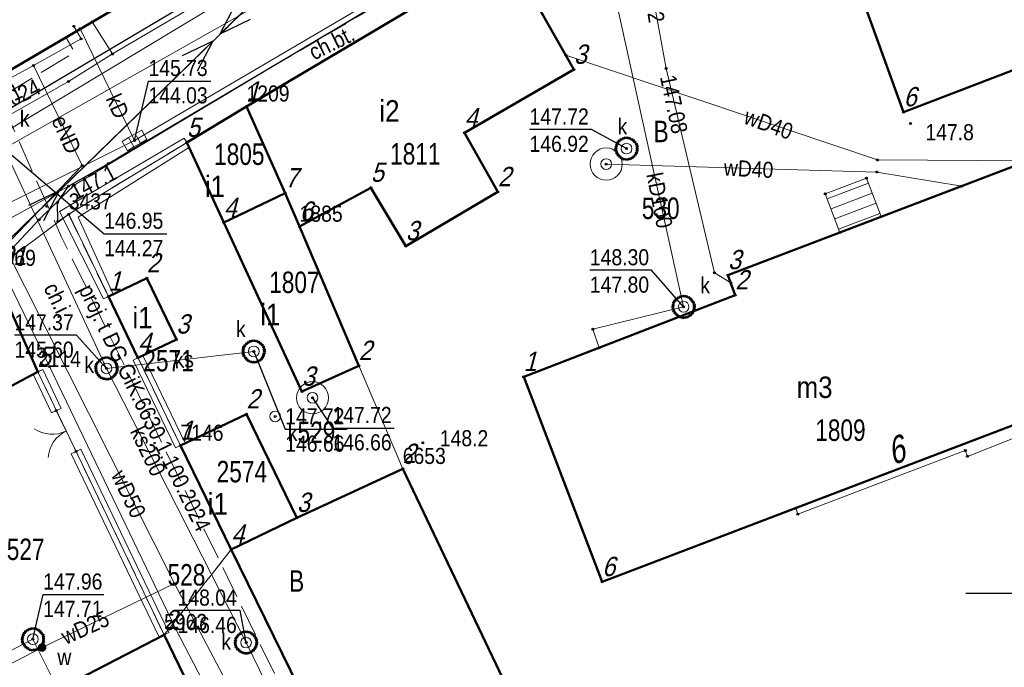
# Model space of a CAD drawing. Header units: metres. Extents: x 5551907 to 5556416, y 5709283 to 5712755.
# Tile 30 of 100: x 5554453 to 5554499, y 5710597 to 5710627. Entities that reach past the tile are written whole.
import ezdxf
from ezdxf.enums import TextEntityAlignment as Align

# ---------------------------------------------------------------- set-up
doc = ezdxf.new("R2010")
doc.units = ezdxf.units.M
for name, pattern in [('1.0_0.5', [1.5, 1, -0.5]), ('1.5_0.5', [2, 1.5, -0.5]), ('219-500', [0]), ('otob_500', [0]), ('suep_nn_500', [0])]:
    doc.linetypes.add(name, pattern=pattern)
doc.layers.get('0').update_dxf_attribs({"color": 2, "lineweight": 5})
doc.styles.get("Standard").update_dxf_attribs({"font": 'Working1250', "width": 0.75})
doc.linetypes.add('otdn_500', pattern='A,5,0,[21,ksztalty.shx,S=0.5,R=0,X=0,Y=0]', length=5)

# ---------------------------------------------------------------- blocks, each defined once
blk = doc.blocks.new('PUNKTBUD')
at = {"color": 0}
blk.add_circle((0, 0), 0.045, dxfattribs=at)
blk = doc.blocks.new('203')
at = {"linetype": 'Continuous', "lineweight": 0}
h = blk.add_hatch(color=0, dxfattribs=at)
edge = h.paths.add_edge_path()
edge.add_arc((0, 0), 0.045, 0, 360)
blk = doc.blocks.new('US22')
at = {"color": 0, "linetype": 'Continuous', "lineweight": 13}
blk.add_circle((0, 0), 0.25, dxfattribs=at)
blk = doc.blocks.new('PW01')
at = {"linetype": 'Continuous', "lineweight": 13}
h = blk.add_hatch(color=0, dxfattribs=at)
edge = h.paths.add_edge_path()
edge.add_arc((0, 0), 0.045, 0, 360)
blk = doc.blocks.new('US13')
at = {"color": 0, "linetype": 'Continuous', "lineweight": 13}
for radius in [0.75, 0.25]:
    blk.add_circle((0, 0), radius, dxfattribs=at)
blk = doc.blocks.new('OK02')
at = {"color": 0, "linetype": 'Continuous', "lineweight": 0}
for centre, start, end in [((-1.5, 0), 0, 60), ((1.5, 0), 120, 180)]:
    blk.add_arc(centre, 1.5, start, end, dxfattribs=at)
blk = doc.blocks.new('SUEP1')
at = {"color": 0, "linetype": 'Continuous'}
for p, q in [((5, 0), (3.5, 0.5)), ((15, 0), (13.5, 0.5)), ((0, 0), (5, 0)), ((5, 0), (3.5, -0.5)), ((5, 0), (15, 0)), ((15, 0), (13.5, -0.5))]:
    blk.add_line(p, q, dxfattribs=at)
blk = doc.blocks.new('US05')
at = {"color": 0, "linetype": 'Continuous', "lineweight": 13}
for p, q in [((-0.525, -0.25), (-0.525, 0.25)), ((-0.525, 0.25), (-0.175, 0.25)), ((-0.175, -0.25), (-0.175, 0.25)), ((-0.175, 0.25), (0.175, 0.25)), ((0.175, -0.25), (0.175, 0.25)), ((0.175, 0.25), (0.525, 0.25)), ((0.525, -0.25), (0.525, 0.25)), ((-0.525, -0.25), (-0.175, -0.25)), ((-0.175, -0.25), (0.175, -0.25)), ((0.175, -0.25), (0.525, -0.25))]:
    blk.add_line(p, q, dxfattribs=at)
blk = doc.blocks.new('US25')
at = {"linetype": 'Continuous', "lineweight": 0}
h = blk.add_hatch(color=0, dxfattribs=at)
edge = h.paths.add_edge_path()
edge.add_arc((0, 0), 0.2, 0, 360)
blk = doc.blocks.new('PIKIETAW1891')
at = {"color": 0}
blk.add_circle((0, 0), 0.045, dxfattribs=at)
blk = doc.blocks.new('RAMKA500K')
at = {"color": 0}
blk.add_line((97.5, 100), (102.5, 100), dxfattribs=at)

msp = doc.modelspace()

# ---------------------------------------------------------------- linework, layer by layer
at = {"layer": '218-kontur użytku gruntowego', "color": 3, "linetype": 'CONTINUOUS', "lineweight": 18, "flags": 128}
for points in [[(5554450.41, 5710622.9), (5554464.47, 5710631.16)], [(5554464.47, 5710631.16), (5554450.41, 5710622.9)], [(5554476.1, 5710629.88), (5554463.94, 5710622.68)], [(5554463.94, 5710622.68), (5554476.1, 5710629.88)], [(5554463.94, 5710622.68), (5554455.65, 5710617.65)], [(5554455.65, 5710617.65), (5554463.94, 5710622.68)], [(5554466.42, 5710617.08), (5554463.94, 5710622.68)], [(5554463.94, 5710622.68), (5554466.42, 5710617.08)], [(5554455.65, 5710617.65), (5554460.86, 5710606.87)], [(5554460.86, 5710606.87), (5554455.65, 5710617.65)], [(5554471.23, 5710605.79), (5554466.42, 5710617.08)], [(5554466.42, 5710617.08), (5554471.23, 5710605.79)], [(5554454.21, 5710610.31), (5554452.11, 5710615.02)], [(5554452.11, 5710615.02), (5554454.21, 5710610.31)], [(5554460.1, 5710598.05), (5554454.21, 5710610.31)], [(5554454.21, 5710610.31), (5554460.1, 5710598.05)], [(5554460.86, 5710606.87), (5554470.36, 5710587.49)], [(5554470.36, 5710587.49), (5554460.86, 5710606.87)], [(5554477.98, 5710591.66), (5554471.23, 5710605.79)], [(5554471.23, 5710605.79), (5554477.98, 5710591.66)], [(5554466.39, 5710585.08), (5554460.1, 5710598.05)], [(5554460.1, 5710598.05), (5554466.39, 5710585.08)]]:
    msp.add_lwpolyline(points, dxfattribs=at)
at = {"layer": '219-działka ewidencyjna', "color": 7, "linetype": '219-500', "lineweight": 18, "flags": 128}
for points in [[(5554464.47, 5710631.16), (5554450.41, 5710622.9)], [(5554476.1, 5710629.88), (5554463.94, 5710622.68)], [(5554463.94, 5710622.68), (5554455.65, 5710617.65)], [(5554463.94, 5710622.68), (5554466.42, 5710617.08)], [(5554455.65, 5710617.65), (5554452.11, 5710615.02)], [(5554455.65, 5710617.65), (5554460.86, 5710606.87)], [(5554466.42, 5710617.08), (5554471.23, 5710605.79)], [(5554452.11, 5710615.02), (5554454.21, 5710610.31)], [(5554454.21, 5710610.31), (5554460.1, 5710598.05)], [(5554460.86, 5710606.87), (5554470.36, 5710587.49)], [(5554471.23, 5710605.79), (5554477.98, 5710591.66)], [(5554460.1, 5710598.05), (5554466.39, 5710585.08)]]:
    msp.add_lwpolyline(points, dxfattribs=at)
at = {"layer": '312-budynek ewidencyjny', "color": 7, "linetype": 'CONTINUOUS', "lineweight": 50, "flags": 128}
for points in [[(5554494.59, 5710622.41), (5554489.68, 5710635.99)], [(5554464.47, 5710631.16), (5554450.41, 5710622.9)], [(5554463.94, 5710622.68), (5554476.1, 5710629.88)], [(5554476.1, 5710629.88), (5554479.21, 5710624.39)], [(5554500.38, 5710624.63), (5554494.59, 5710622.41)], [(5554479.21, 5710624.39), (5554474.11, 5710621.44)], [(5554461.16, 5710620.99), (5554463.94, 5710622.68)], [(5554463.94, 5710622.68), (5554465.74, 5710618.63)], [(5554465.74, 5710618.63), (5554463.94, 5710622.68)], [(5554474.11, 5710621.44), (5554475.67, 5710618.69)], [(5554462.88, 5710617.26), (5554461.16, 5710620.99)], [(5554486.4, 5710614.82), (5554501.87, 5710620.7)], [(5554465.74, 5710618.63), (5554462.88, 5710617.26)], [(5554462.88, 5710617.26), (5554465.74, 5710618.63)], [(5554465.74, 5710618.63), (5554466.42, 5710617.08)], [(5554466.42, 5710617.08), (5554465.74, 5710618.63)], [(5554469.74, 5710618.89), (5554466.42, 5710617.08)], [(5554471.37, 5710616.17), (5554469.74, 5710618.89)], [(5554475.67, 5710618.69), (5554471.37, 5710616.17)], [(5554466.53, 5710609.39), (5554462.88, 5710617.26)], [(5554466.42, 5710617.08), (5554469.18, 5710610.59)], [(5554452.11, 5710615.02), (5554454.21, 5710610.31)], [(5554457.5, 5710613.82), (5554459.29, 5710614.67)], [(5554459.29, 5710614.67), (5554460.67, 5710611.82)], [(5554486.74, 5710613.88), (5554486.4, 5710614.82)], [(5554458.88, 5710610.96), (5554457.5, 5710613.82)], [(5554476.87, 5710610.08), (5554486.74, 5710613.88)], [(5554460.67, 5710611.82), (5554458.88, 5710610.96)], [(5554454.21, 5710610.31), (5554448.79, 5710607.44)], [(5554469.18, 5710610.59), (5554466.53, 5710609.39)], [(5554480.53, 5710600.52), (5554476.87, 5710610.08)], [(5554505.98, 5710610.21), (5554480.53, 5710600.52)], [(5554460.86, 5710606.87), (5554463.94, 5710608.33)], [(5554463.94, 5710608.33), (5554466.29, 5710603.51)], [(5554463.23, 5710602.03), (5554460.86, 5710606.87)], [(5554466.29, 5710603.51), (5554471.23, 5710605.79)], [(5554471.23, 5710605.79), (5554477.98, 5710591.66)], [(5554463.23, 5710602.03), (5554466.29, 5710603.51)], [(5554466.29, 5710603.51), (5554463.23, 5710602.03)], [(5554470.36, 5710587.49), (5554463.23, 5710602.03)], [(5554453.37, 5710594.57), (5554460.1, 5710598.05)], [(5554460.1, 5710598.05), (5554466.39, 5710585.08)]]:
    msp.add_lwpolyline(points, dxfattribs=at)
at = {"layer": '352-schody', "color": 7, "linetype": 'CONTINUOUS', "lineweight": 18, "flags": 128}
msp.add_lwpolyline([(5554492.86, 5710619.33), (5554493.54, 5710617.54), (5554491.62, 5710616.8), (5554490.94, 5710618.61)], close=True, dxfattribs=at)
msp.add_lwpolyline([(5554492.86, 5710619.33), (5554493.54, 5710617.54), (5554491.62, 5710616.8), (5554490.94, 5710618.61)], close=True, dxfattribs=at)
for points in [[(5554491.031, 5710618.368), (5554492.949, 5710619.096)], [(5554491.207, 5710617.9), (5554493.126, 5710618.629)], [(5554491.383, 5710617.432), (5554493.304, 5710618.161)], [(5554491.559, 5710616.964), (5554493.481, 5710617.694)]]:
    msp.add_lwpolyline(points, dxfattribs=at)
at = {"layer": 'brama', "color": 7, "linetype": 'otob_500', "lineweight": 18, "flags": 128}
msp.add_lwpolyline([(5554455.99, 5710606.6), (5554455.07, 5710608.5)], dxfattribs=at)
at = {"layer": 'chodnik', "color": 7, "linetype": '1.0_0.5', "lineweight": 18, "flags": 128}
for points in [[(5554455.14, 5710617.32), (5554455.65, 5710617.65), (5554463.94, 5710622.68), (5554476.1, 5710629.88), (5554489.68, 5710635.99), (5554495.2, 5710638.19), (5554496.02, 5710638.61), (5554509.49, 5710630.16), (5554513.5, 5710626.07), (5554526.47, 5710613.03), (5554527.96, 5710614.63), (5554515.02, 5710627.26), (5554510.13, 5710631.35), (5554499.52, 5710638.82), (5554497.4, 5710639.85), (5554495.36, 5710640.22), (5554493.53, 5710640.11), (5554490.93, 5710638.9), (5554480.55, 5710633.59), (5554457.51, 5710620.02), (5554455.64, 5710618.96), (5554455.12, 5710618.2)], [(5554450.17, 5710615.94), (5554451.37, 5710616.17), (5554452.13, 5710615.92), (5554452.61, 5710615.32), (5554452.11, 5710615.02), (5554454.21, 5710610.31), (5554455.07, 5710608.5), (5554455.99, 5710606.6), (5554460.1, 5710598.05), (5554463.23, 5710602.03), (5554460.86, 5710606.87), (5554458.88, 5710610.96), (5554457.5, 5710613.82), (5554455.65, 5710617.65), (5554455.14, 5710617.32), (5554455.12, 5710618.2), (5554455.64, 5710618.96)], [(5554467.38, 5710583.62), (5554471.1, 5710585.89), (5554470.37, 5710587.38), (5554463.23, 5710602.03), (5554460.1, 5710598.05), (5554466.39, 5710585.08)]]:
    msp.add_lwpolyline(points, close=True, dxfattribs=at)
at = {"layer": 'jezdnia', "color": 7, "linetype": '1.5_0.5', "lineweight": 18, "flags": 128}
msp.add_lwpolyline([(5554552.05, 5710711.22), (5554552.63, 5710709.3), (5554552.53, 5710707.06), (5554552.16, 5710705.41), (5554551.51, 5710704.05), (5554550.31, 5710702.54), (5554547.38, 5710699.78), (5554530.25, 5710683.47), (5554518.24, 5710671.52), (5554515.19, 5710668.72), (5554512.43, 5710666.27), (5554509.44, 5710663.6), (5554503.12, 5710658.09), (5554494.7, 5710651.01), (5554489.25, 5710646.55), (5554488.04, 5710645.72), (5554487.11, 5710645.3), (5554485.69, 5710644.79), (5554478.94, 5710642.57), (5554477.43, 5710642.29), (5554475.08, 5710642.25), (5554473.42, 5710642.28), (5554472.43, 5710638.71), (5554473.93, 5710638.51), (5554474.43, 5710637.77), (5554474.72, 5710636.97), (5554474.66, 5710636.42), (5554473.93, 5710635.73), (5554466.73, 5710630.76), (5554450.45, 5710621.12), (5554425.4, 5710609.05), (5554418.6, 5710605.89), (5554417.15, 5710605.26), (5554415.76, 5710605.21), (5554414.27, 5710606.27), (5554419.6, 5710598.38), (5554419.68, 5710600.26), (5554420.54, 5710601.39), (5554426.32, 5710604.38), (5554450.17, 5710615.94), (5554455.64, 5710618.96), (5554457.51, 5710620.02), (5554470.33, 5710627.61), (5554480.55, 5710633.59), (5554490.93, 5710638.9), (5554493.53, 5710640.11), (5554500.28, 5710648.12), (5554500.93, 5710648.88), (5554511.72, 5710657.89), (5554514.76, 5710660.52), (5554517.05, 5710662.45), (5554519.99, 5710665.18), (5554525.09, 5710670.03), (5554526.61, 5710671.37), (5554527.35, 5710672.08), (5554528.16, 5710672.64), (5554535.47, 5710679.96), (5554536.25, 5710680.82), (5554537.58, 5710682.07), (5554542.1, 5710686.33), (5554551.5, 5710695.18), (5554553.01, 5710696.3), (5554554.52, 5710697.03), (5554556.44, 5710697.5), (5554558.78, 5710696.84), (5554560.73, 5710695.29)], close=True, dxfattribs=at)
at = {"layer": 'krawężnik', "color": 7, "linetype": 'CONTINUOUS', "lineweight": 25, "flags": 128}
for points in [[(5554455.14, 5710617.32), (5554455.12, 5710618.2), (5554455.64, 5710618.96), (5554457.51, 5710620.02), (5554470.33, 5710627.61), (5554480.55, 5710633.59), (5554490.93, 5710638.9), (5554493.53, 5710640.11), (5554495.36, 5710640.22), (5554497.4, 5710639.85), (5554499.52, 5710638.82), (5554503.8, 5710635.81), (5554510.13, 5710631.35), (5554515.02, 5710627.26), (5554527.96, 5710614.63)], [(5554472.43, 5710638.71), (5554473.93, 5710638.51), (5554474.43, 5710637.77), (5554474.72, 5710636.97), (5554474.66, 5710636.42), (5554473.93, 5710635.73), (5554466.73, 5710630.76), (5554450.45, 5710621.12), (5554425.4, 5710609.05), (5554418.6, 5710605.89), (5554417.15, 5710605.26), (5554415.76, 5710605.21), (5554414.27, 5710606.27), (5554412.85, 5710607.28), (5554397.95, 5710627.83), (5554396.98, 5710629.38), (5554396.78, 5710630.42), (5554397.44, 5710631.31), (5554400.44, 5710632.27)]]:
    msp.add_lwpolyline(points, dxfattribs=at)
at = {"layer": 'przewód elektroenergetyczny niskiego napięcia', "color": 1, "linetype": 'suep_nn_500', "lineweight": 18, "flags": 128}
msp.add_lwpolyline([(5554451.62, 5710615.26), (5554473.46, 5710636.52)], dxfattribs=at)
at = {"layer": 'przewód elektroenergetyczny podziemny', "color": 1, "linetype": 'CONTINUOUS', "lineweight": 18, "flags": 128}
for points in [[(5554454, 5710624.58), (5554456.23, 5710625.82), (5554455.89, 5710626.41)], [(5554417.91, 5710606.97), (5554451.06, 5710622.98), (5554454, 5710624.58)], [(5554454, 5710624.58), (5554456.27, 5710619.93), (5554451.65, 5710615.1)], [(5554489.56, 5710603.96), (5554489.66, 5710603.67), (5554497.47, 5710606.64), (5554497.57, 5710606.37), (5554511.33, 5710611.82)]]:
    msp.add_lwpolyline(points, dxfattribs=at)
at = {"layer": 'przewód gazowy', "color": 40, "linetype": 'CONTINUOUS', "lineweight": 18, "flags": 128}
for points in [[(5554486.45, 5710644.06), (5554480.09, 5710640.63), (5554479.35, 5710637.86), (5554467.72, 5710631.02), (5554457.69, 5710625.12), (5554455.64, 5710623.84), (5554451.05, 5710621.25), (5554437.2, 5710614.4), (5554422.27, 5710607.31), (5554419.93, 5710606.21), (5554416.65, 5710602.98)], [(5554482.01, 5710632.68), (5554483.52, 5710624.44), (5554485.77, 5710614.92), (5554486.53, 5710614.45)], [(5554456.74, 5710626.62), (5554457.69, 5710625.12)]]:
    msp.add_lwpolyline(points, dxfattribs=at)
at = {"layer": 'przewód kanalizacyjny', "color": 34, "linetype": 'CONTINUOUS', "lineweight": 18, "flags": 128}
for points in [[(5554403.43, 5710635.81), (5554421.1, 5710605.89), (5554436.67, 5710613.08), (5554452.64, 5710620.71), (5554475.58, 5710633.69), (5554493.24, 5710644.62), (5554505.33, 5710636.12), (5554511.32, 5710631.05), (5554532.54, 5710615.46), (5554538.01, 5710606.53), (5554542.3, 5710598.85), (5554545.18, 5710592.28), (5554547.72, 5710585.05), (5554551.08, 5710576.4), (5554560.88, 5710550.1), (5554563.42, 5710544.78), (5554570, 5710519.72), (5554571.02, 5710502.86)], [(5554479.52, 5710633.3), (5554458.72, 5710621.09), (5554441.18, 5710612.36), (5554419.48, 5710601.47)], [(5554480.39, 5710611.43), (5554480.09, 5710612.3), (5554484.33, 5710613.34), (5554481.05, 5710628.23)], [(5554458.72, 5710621.09), (5554456.19, 5710626.3)], [(5554473.24, 5710578.62), (5554463.92, 5710597.69), (5554457.41, 5710610.47), (5554452.64, 5710620.71)], [(5554457.41, 5710610.47), (5554464.28, 5710611.26)], [(5554455.15, 5710595.49), (5554453.98, 5710597.85), (5554450.53, 5710596.07)]]:
    msp.add_lwpolyline(points, dxfattribs=at)
at = {"layer": 'przewód telekomunikacyjny podziemny', "color": 30, "linetype": 'CONTINUOUS', "lineweight": 18, "flags": 128}
msp.add_lwpolyline([(5554466.17, 5710585.54), (5554467.07, 5710585.97), (5554460.64, 5710598.31), (5554454.75, 5710610.55), (5554452.39, 5710615.41), (5554454.27, 5710617.4), (5554455.91, 5710619), (5554470.13, 5710627.51), (5554474.81, 5710630.32), (5554484.43, 5710634.75), (5554493.54, 5710639.43), (5554497.33, 5710639.53), (5554497.2, 5710639.43), (5554501.93, 5710645.53)], dxfattribs=at)
at = {"layer": 'przewód telekomunikacyjny podziemny - ob. projektowany', "color": 30, "linetype": '1.5_0.5', "lineweight": 18, "flags": 128}
msp.add_lwpolyline([(5554466.12, 5710594.45), (5554455.32, 5710616.59), (5554452.43, 5710623.07), (5554455.93, 5710625.2), (5554455.51, 5710625.9)], dxfattribs=at)
at = {"layer": 'przewód wodociągowy', "color": 5, "linetype": 'CONTINUOUS', "lineweight": 18, "flags": 128}
for points in [[(5554467.7, 5710630.53), (5554450.58, 5710620.23), (5554460.59, 5710600.44), (5554463.45, 5710595.03), (5554464.76, 5710592.33), (5554468.87, 5710584.3), (5554469.19, 5710570.16), (5554473.83, 5710557.02), (5554476.21, 5710558)], [(5554500.38, 5710620.14), (5554493.37, 5710620.18), (5554478.83, 5710625.07)], [(5554480.72, 5710619.99), (5554493.34, 5710619.62), (5554497.31, 5710618.96)], [(5554437.87, 5710585.76), (5554437.92, 5710589.44), (5554439.42, 5710590.11), (5554447.97, 5710593.96), (5554451.1, 5710595.75), (5554454.41, 5710597.46), (5554460.59, 5710600.44)]]:
    msp.add_lwpolyline(points, dxfattribs=at)
at = {"layer": 'rzedna-Atr2', "color": 7, "flags": 128}
for points in [[(5554458.72, 5710621.09), (5554459.37, 5710623.86), (5554462.282, 5710623.86)], [(5554481.67, 5710620.71), (5554480.03, 5710621.6), (5554477.145, 5710621.6)], [(5554452.64, 5710620.71), (5554457.3, 5710616.74), (5554460.223, 5710616.74)], [(5554484.33, 5710613.34), (5554482.84, 5710615.04), (5554479.96, 5710615.04)], [(5554457.41, 5710610.47), (5554456.01, 5710612.01), (5554453.119, 5710612.01)], [(5554464.28, 5710611.26), (5554465.75, 5710607.63), (5554468.635, 5710607.63)], [(5554467.02, 5710609.1), (5554467.95, 5710607.69), (5554470.835, 5710607.69)], [(5554453.98, 5710597.85), (5554454.46, 5710599.93), (5554457.282, 5710599.93)], [(5554463.92, 5710597.69), (5554463.64, 5710599.18), (5554460.728, 5710599.18)]]:
    msp.add_lwpolyline(points, dxfattribs=at)
at = {"layer": 'studnia kanalizacyjna', "color": 34, "linetype": 'CONTINUOUS', "lineweight": 18, "flags": 128}
for points in [[(5554482.17, 5710620.72), (5554482.16, 5710620.62), (5554482.13, 5710620.52), (5554482.08, 5710620.43), (5554482.01, 5710620.35), (5554481.93, 5710620.28), (5554481.83, 5710620.23), (5554481.73, 5710620.21), (5554481.63, 5710620.21), (5554481.53, 5710620.22), (5554481.43, 5710620.27), (5554481.35, 5710620.33), (5554481.28, 5710620.41), (5554481.21, 5710620.5), (5554481.18, 5710620.6), (5554481.17, 5710620.7), (5554481.18, 5710620.8), (5554481.21, 5710620.9), (5554481.26, 5710620.99), (5554481.33, 5710621.07), (5554481.41, 5710621.13), (5554481.51, 5710621.18), (5554481.61, 5710621.21), (5554481.71, 5710621.21), (5554481.81, 5710621.19), (5554481.91, 5710621.14), (5554481.99, 5710621.09), (5554482.06, 5710621.01), (5554482.13, 5710620.92), (5554482.16, 5710620.82)], [(5554484.83, 5710613.35), (5554484.82, 5710613.25), (5554484.79, 5710613.15), (5554484.74, 5710613.05), (5554484.67, 5710612.97), (5554484.59, 5710612.91), (5554484.49, 5710612.86), (5554484.39, 5710612.84), (5554484.29, 5710612.83), (5554484.19, 5710612.85), (5554484.09, 5710612.9), (5554484.01, 5710612.96), (5554483.94, 5710613.04), (5554483.87, 5710613.13), (5554483.84, 5710613.22), (5554483.83, 5710613.32), (5554483.84, 5710613.42), (5554483.86, 5710613.53), (5554483.92, 5710613.62), (5554483.99, 5710613.7), (5554484.07, 5710613.76), (5554484.17, 5710613.81), (5554484.27, 5710613.83), (5554484.37, 5710613.84), (5554484.47, 5710613.82), (5554484.57, 5710613.77), (5554484.65, 5710613.71), (5554484.72, 5710613.63), (5554484.78, 5710613.55), (5554484.82, 5710613.45)], [(5554464.78, 5710611.27), (5554464.77, 5710611.17), (5554464.74, 5710611.07), (5554464.69, 5710610.98), (5554464.62, 5710610.89), (5554464.54, 5710610.83), (5554464.44, 5710610.78), (5554464.34, 5710610.76), (5554464.24, 5710610.76), (5554464.14, 5710610.77), (5554464.04, 5710610.82), (5554463.96, 5710610.88), (5554463.89, 5710610.96), (5554463.82, 5710611.05), (5554463.79, 5710611.15), (5554463.78, 5710611.25), (5554463.79, 5710611.35), (5554463.81, 5710611.45), (5554463.87, 5710611.54), (5554463.94, 5710611.62), (5554464.02, 5710611.68), (5554464.12, 5710611.73), (5554464.22, 5710611.76), (5554464.32, 5710611.76), (5554464.42, 5710611.74), (5554464.52, 5710611.69), (5554464.6, 5710611.63), (5554464.67, 5710611.56), (5554464.73, 5710611.47), (5554464.77, 5710611.37)], [(5554457.88, 5710610.28), (5554457.82, 5710610.19), (5554457.75, 5710610.11), (5554457.67, 5710610.04), (5554457.58, 5710609.99), (5554457.48, 5710609.97), (5554457.38, 5710609.97), (5554457.28, 5710609.99), (5554457.17, 5710610.03), (5554457.09, 5710610.09), (5554457.02, 5710610.17), (5554456.96, 5710610.26), (5554456.93, 5710610.36), (5554456.91, 5710610.46), (5554456.92, 5710610.56), (5554456.95, 5710610.66), (5554457.01, 5710610.75), (5554457.08, 5710610.83), (5554457.15, 5710610.89), (5554457.25, 5710610.95), (5554457.35, 5710610.97), (5554457.45, 5710610.97), (5554457.55, 5710610.95), (5554457.65, 5710610.9), (5554457.74, 5710610.85), (5554457.81, 5710610.77), (5554457.87, 5710610.68), (5554457.9, 5710610.58), (5554457.91, 5710610.48), (5554457.91, 5710610.38)], [(5554454.48, 5710597.86), (5554454.47, 5710597.76), (5554454.45, 5710597.66), (5554454.39, 5710597.56), (5554454.32, 5710597.48), (5554454.24, 5710597.42), (5554454.14, 5710597.37), (5554454.04, 5710597.35), (5554453.94, 5710597.34), (5554453.84, 5710597.36), (5554453.74, 5710597.41), (5554453.66, 5710597.47), (5554453.59, 5710597.55), (5554453.53, 5710597.64), (5554453.49, 5710597.73), (5554453.48, 5710597.83), (5554453.49, 5710597.93), (5554453.52, 5710598.04), (5554453.57, 5710598.13), (5554453.64, 5710598.21), (5554453.72, 5710598.27), (5554453.82, 5710598.32), (5554453.92, 5710598.34), (5554454.02, 5710598.35), (5554454.12, 5710598.33), (5554454.22, 5710598.28), (5554454.3, 5710598.22), (5554454.37, 5710598.14), (5554454.44, 5710598.06), (5554454.47, 5710597.96)], [(5554464.42, 5710597.7), (5554464.41, 5710597.6), (5554464.38, 5710597.5), (5554464.33, 5710597.41), (5554464.26, 5710597.33), (5554464.18, 5710597.27), (5554464.08, 5710597.22), (5554463.98, 5710597.19), (5554463.88, 5710597.19), (5554463.78, 5710597.21), (5554463.68, 5710597.26), (5554463.6, 5710597.32), (5554463.53, 5710597.39), (5554463.46, 5710597.48), (5554463.43, 5710597.58), (5554463.42, 5710597.68), (5554463.43, 5710597.78), (5554463.45, 5710597.88), (5554463.51, 5710597.97), (5554463.58, 5710598.06), (5554463.66, 5710598.12), (5554463.76, 5710598.17), (5554463.86, 5710598.19), (5554463.96, 5710598.19), (5554464.06, 5710598.18), (5554464.16, 5710598.13), (5554464.24, 5710598.07), (5554464.31, 5710597.99), (5554464.37, 5710597.9), (5554464.41, 5710597.8)]]:
    msp.add_lwpolyline(points, close=True, dxfattribs=at)
at = {"layer": 'ściana oporowa (linia)', "color": 0, "lineweight": 18}
for p, q in [((5554455.212, 5710617.78), (5554461.031, 5710621.204)), ((5554461.031, 5710621.204), (5554461.16, 5710620.99)), ((5554457.275, 5710613.711), (5554455.212, 5710617.78)), ((5554457.275, 5710613.711), (5554457.5, 5710613.82)), ((5554459.105, 5710611.069), (5554458.88, 5710610.96)), ((5554459.105, 5710611.069), (5554461.085, 5710606.979)), ((5554454.436, 5710610.417), (5554454.21, 5710610.31)), ((5554454.436, 5710610.417), (5554455.296, 5710608.607)), ((5554455.296, 5710608.607), (5554455.07, 5710608.5)), ((5554456.215, 5710606.708), (5554455.99, 5710606.6)), ((5554456.215, 5710606.708), (5554460.325, 5710598.158)), ((5554461.085, 5710606.979), (5554460.86, 5710606.87)), ((5554460.325, 5710598.158), (5554460.1, 5710598.05))]:
    msp.add_line(p, q, dxfattribs=at)
at = {"layer": 'ściana oporowa (linia)', "color": 0, "linetype": 'otdn_500', "lineweight": 18}
for p, q in [((5554461.289, 5710620.776), (5554461.16, 5710620.99)), ((5554456.088, 5710617.52), (5554461.289, 5710620.776)), ((5554457.725, 5710613.929), (5554456.088, 5710617.52)), ((5554457.725, 5710613.929), (5554457.5, 5710613.82)), ((5554458.655, 5710610.851), (5554458.88, 5710610.96)), ((5554458.655, 5710610.851), (5554460.635, 5710606.761)), ((5554453.984, 5710610.203), (5554454.21, 5710610.31)), ((5554453.984, 5710610.203), (5554454.844, 5710608.393)), ((5554454.844, 5710608.393), (5554455.07, 5710608.5)), ((5554460.635, 5710606.761), (5554460.86, 5710606.87)), ((5554455.765, 5710606.492), (5554455.99, 5710606.6)), ((5554455.765, 5710606.492), (5554459.875, 5710597.942)), ((5554459.875, 5710597.942), (5554460.1, 5710598.05))]:
    msp.add_line(p, q, dxfattribs=at)

# ---------------------------------------------------------------- block references
at = {"layer": '203-punkt graniczny', "color": 7, "linetype": 'CONTINUOUS', "lineweight": 18}
for p in [(5554463.94, 5710622.68), (5554455.65, 5710617.65), (5554466.42, 5710617.08), (5554454.21, 5710610.31), (5554460.86, 5710606.87), (5554471.23, 5710605.79), (5554460.1, 5710598.05)]:
    msp.add_blockref('203', p, dxfattribs=at)
at = {"layer": 'brama', "color": 7, "linetype": 'CONTINUOUS', "lineweight": 18, "rotation": 115.837}
msp.add_blockref('OK02', (5554455.53, 5710607.55), dxfattribs=at)
at = {"layer": 'kratka ściekowa', "color": 34, "linetype": 'CONTINUOUS', "lineweight": 18, "rotation": 29.592}
msp.add_blockref('US05', (5554458.72, 5710621.09), dxfattribs=at)
at = {"layer": 'pikieta naturalna', "color": 7, "linetype": 'CONTINUOUS', "lineweight": 13}
for p in [(5554494.92, 5710621.88), (5554454.63, 5710618.02), (5554472.16, 5710607)]:
    msp.add_blockref('PW01', p, dxfattribs=at)
at = {"layer": 'przewód elektroenergetyczny niskiego napięcia', "color": 1, "linetype": 'CONTINUOUS', "lineweight": 18}
for p, rotation in [((5554473.46, 5710636.52), 224.229), ((5554451.62, 5710615.26), 44.229)]:
    msp.add_blockref('SUEP1', p, dxfattribs=dict(at, rotation=rotation))
at = {"layer": 'Punkt budynku', "color": 5, "linetype": 'CONTINUOUS', "lineweight": 18}
for p in [(5554479.21, 5710624.39), (5554463.94, 5710622.68), (5554494.59, 5710622.41), (5554474.11, 5710621.44), (5554461.16, 5710620.99), (5554492.86, 5710619.33), (5554465.74, 5710618.63), (5554469.74, 5710618.89), (5554475.67, 5710618.69), (5554490.94, 5710618.61), (5554462.88, 5710617.26), (5554493.54, 5710617.54), (5554466.42, 5710617.08), (5554491.62, 5710616.8), (5554471.37, 5710616.17), (5554459.29, 5710614.67), (5554486.4, 5710614.82), (5554457.5, 5710613.82), (5554486.74, 5710613.88), (5554460.67, 5710611.82), (5554458.88, 5710610.96), (5554454.21, 5710610.31), (5554469.18, 5710610.59), (5554476.87, 5710610.08), (5554466.53, 5710609.39), (5554463.94, 5710608.33), (5554460.86, 5710606.87), (5554471.23, 5710605.79), (5554466.29, 5710603.51), (5554463.23, 5710602.03), (5554480.53, 5710600.52), (5554460.1, 5710598.05)]:
    msp.add_blockref('PUNKTBUD', p, dxfattribs=at)
at = {"layer": 'Punkt roboczy BDOT GESUT K1', "color": 6, "linetype": 'CONTINUOUS', "lineweight": 18}
for p in [(5554455.89, 5710626.41), (5554456.74, 5710626.62), (5554456.19, 5710626.3), (5554456.23, 5710625.82), (5554457.69, 5710625.12), (5554457.69, 5710625.12), (5554478.83, 5710625.07), (5554454, 5710624.58), (5554454, 5710624.58), (5554454, 5710624.58), (5554483.52, 5710624.44), (5554483.52, 5710624.44), (5554455.64, 5710623.84), (5554463.94, 5710622.68), (5554494.92, 5710621.88), (5554458.72, 5710621.09), (5554458.72, 5710621.09), (5554458.72, 5710621.09), (5554461.16, 5710620.99), (5554481.21, 5710620.9), (5554481.26, 5710620.99), (5554481.33, 5710621.07), (5554481.41, 5710621.13), (5554481.51, 5710621.18), (5554481.61, 5710621.21), (5554481.71, 5710621.21), (5554481.81, 5710621.19), (5554481.91, 5710621.14), (5554481.99, 5710621.09), (5554482.06, 5710621.01), (5554482.13, 5710620.92), (5554481.17, 5710620.7), (5554481.18, 5710620.8), (5554481.18, 5710620.6), (5554481.21, 5710620.5), (5554481.28, 5710620.41), (5554481.67, 5710620.71), (5554482.08, 5710620.43), (5554482.13, 5710620.52), (5554482.16, 5710620.82), (5554482.16, 5710620.62), (5554482.17, 5710620.72), (5554456.27, 5710619.93), (5554457.51, 5710620.02), (5554457.51, 5710620.02), (5554457.51, 5710620.02), (5554480.72, 5710619.99), (5554480.72, 5710619.99), (5554481.35, 5710620.33), (5554481.43, 5710620.27), (5554481.53, 5710620.22), (5554481.63, 5710620.21), (5554481.73, 5710620.21), (5554481.83, 5710620.23), (5554481.93, 5710620.28), (5554482.01, 5710620.35), (5554493.37, 5710620.18), (5554493.34, 5710619.62), (5554455.91, 5710619), (5554455.64, 5710618.96), (5554455.64, 5710618.96), (5554455.64, 5710618.96), (5554455.64, 5710618.96), (5554497.31, 5710618.96), (5554455.12, 5710618.2), (5554455.12, 5710618.2), (5554455.12, 5710618.2), (5554454.63, 5710618.02), (5554455.65, 5710617.65), (5554455.65, 5710617.65), (5554455.65, 5710617.65), (5554454.27, 5710617.4), (5554455.14, 5710617.32), (5554455.14, 5710617.32), (5554455.14, 5710617.32), (5554485.77, 5710614.92), (5554486.53, 5710614.45), (5554457.5, 5710613.82), (5554457.5, 5710613.82), (5554483.86, 5710613.53), (5554483.92, 5710613.62), (5554483.99, 5710613.7), (5554484.07, 5710613.76), (5554484.17, 5710613.81), (5554484.27, 5710613.83), (5554484.37, 5710613.84), (5554484.47, 5710613.82), (5554484.57, 5710613.77), (5554484.65, 5710613.71), (5554484.72, 5710613.63), (5554484.78, 5710613.55), (5554483.83, 5710613.32), (5554483.84, 5710613.42), (5554483.84, 5710613.22), (5554483.87, 5710613.13), (5554483.94, 5710613.04), (5554484.33, 5710613.34), (5554484.33, 5710613.34), (5554484.74, 5710613.05), (5554484.79, 5710613.15), (5554484.82, 5710613.45), (5554484.82, 5710613.25), (5554484.83, 5710613.35), (5554484.01, 5710612.96), (5554484.09, 5710612.9), (5554484.19, 5710612.85), (5554484.29, 5710612.83), (5554484.39, 5710612.84), (5554484.49, 5710612.86), (5554484.59, 5710612.91), (5554484.67, 5710612.97), (5554480.09, 5710612.3), (5554464.02, 5710611.68), (5554464.12, 5710611.73), (5554464.22, 5710611.76), (5554464.32, 5710611.76), (5554464.42, 5710611.74), (5554464.52, 5710611.69), (5554463.78, 5710611.25), (5554463.79, 5710611.35), (5554463.81, 5710611.45), (5554463.87, 5710611.54), (5554463.94, 5710611.62), (5554464.28, 5710611.26), (5554464.28, 5710611.26), (5554464.6, 5710611.63), (5554464.67, 5710611.56), (5554464.73, 5710611.47), (5554464.77, 5710611.37), (5554464.78, 5710611.27), (5554480.39, 5710611.43), (5554457.01, 5710610.75), (5554457.08, 5710610.83), (5554457.15, 5710610.89), (5554457.25, 5710610.95), (5554457.35, 5710610.97), (5554457.45, 5710610.97), (5554457.55, 5710610.95), (5554457.65, 5710610.9), (5554457.74, 5710610.85), (5554457.81, 5710610.77), (5554458.88, 5710610.96), (5554458.88, 5710610.96), (5554463.79, 5710611.15), (5554463.82, 5710611.05), (5554463.89, 5710610.96), (5554463.96, 5710610.88), (5554464.04, 5710610.82), (5554464.14, 5710610.77), (5554464.24, 5710610.76), (5554464.34, 5710610.76), (5554464.44, 5710610.78), (5554464.54, 5710610.83), (5554464.62, 5710610.89), (5554464.69, 5710610.98), (5554464.74, 5710611.07), (5554464.77, 5710611.17), (5554454.21, 5710610.31), (5554454.21, 5710610.31), (5554454.75, 5710610.55), (5554456.91, 5710610.46), (5554456.92, 5710610.56), (5554456.93, 5710610.36), (5554456.95, 5710610.66), (5554456.96, 5710610.26), (5554457.41, 5710610.47), (5554457.41, 5710610.47), (5554457.41, 5710610.47), (5554457.87, 5710610.68), (5554457.88, 5710610.28), (5554457.9, 5710610.58), (5554457.91, 5710610.48), (5554457.91, 5710610.38), (5554457.02, 5710610.17), (5554457.09, 5710610.09), (5554457.17, 5710610.03), (5554457.28, 5710609.99), (5554457.38, 5710609.97), (5554457.48, 5710609.97), (5554457.58, 5710609.99), (5554457.67, 5710610.04), (5554457.75, 5710610.11), (5554457.82, 5710610.19), (5554467.02, 5710609.1), (5554455.07, 5710608.5), (5554455.07, 5710608.5), (5554455.07, 5710608.5), (5554465.28, 5710608.23), (5554455.99, 5710606.6), (5554455.99, 5710606.6), (5554455.99, 5710606.6), (5554460.86, 5710606.87), (5554460.86, 5710606.87), (5554472.16, 5710607), (5554497.47, 5710606.64), (5554497.57, 5710606.37), (5554489.56, 5710603.96), (5554489.66, 5710603.67), (5554463.23, 5710602.03), (5554463.23, 5710602.03), (5554460.59, 5710600.44), (5554460.59, 5710600.44), (5554453.82, 5710598.32), (5554453.92, 5710598.34), (5554454.02, 5710598.35), (5554454.12, 5710598.33), (5554453.49, 5710597.93), (5554453.52, 5710598.04), (5554453.57, 5710598.13), (5554453.64, 5710598.21), (5554453.72, 5710598.27), (5554454.22, 5710598.28), (5554454.3, 5710598.22), (5554454.37, 5710598.14), (5554454.44, 5710598.06), (5554454.47, 5710597.96), (5554454.48, 5710597.86), (5554460.1, 5710598.05), (5554460.1, 5710598.05), (5554460.1, 5710598.05), (5554460.64, 5710598.31), (5554463.45, 5710597.88), (5554463.51, 5710597.97), (5554463.58, 5710598.06), (5554463.66, 5710598.12), (5554463.76, 5710598.17), (5554463.86, 5710598.19), (5554463.96, 5710598.19), (5554464.06, 5710598.18), (5554464.16, 5710598.13), (5554464.24, 5710598.07), (5554464.31, 5710597.99), (5554464.37, 5710597.9), (5554453.48, 5710597.83), (5554453.49, 5710597.73), (5554453.53, 5710597.64), (5554453.59, 5710597.55), (5554453.66, 5710597.47), (5554453.74, 5710597.41), (5554453.98, 5710597.85), (5554453.98, 5710597.85), (5554454.24, 5710597.42), (5554454.32, 5710597.48), (5554454.39, 5710597.56), (5554454.41, 5710597.46), (5554454.41, 5710597.46), (5554454.45, 5710597.66), (5554454.47, 5710597.76), (5554463.42, 5710597.68), (5554463.43, 5710597.78), (5554463.43, 5710597.58), (5554463.46, 5710597.48), (5554463.92, 5710597.69), (5554463.92, 5710597.69), (5554464.33, 5710597.41), (5554464.38, 5710597.5), (5554464.41, 5710597.8), (5554464.41, 5710597.6), (5554464.42, 5710597.7), (5554453.84, 5710597.36), (5554453.94, 5710597.34), (5554454.04, 5710597.35), (5554454.14, 5710597.37), (5554463.53, 5710597.39), (5554463.6, 5710597.32), (5554463.68, 5710597.26), (5554463.78, 5710597.21), (5554463.88, 5710597.19), (5554463.98, 5710597.19), (5554464.08, 5710597.22), (5554464.18, 5710597.27), (5554464.26, 5710597.33)]:
    msp.add_blockref('PIKIETAW1891', p, dxfattribs=at)
at = {"layer": 'rzedna', "color": 40, "linetype": 'CONTINUOUS', "lineweight": 18}
msp.add_blockref('PW01', (5554483.52, 5710624.44), dxfattribs=at)
at = {"layer": 'rzedna', "color": 34, "linetype": 'CONTINUOUS', "lineweight": 18, "rotation": 29.592}
msp.add_blockref('PW01', (5554458.72, 5710621.09), dxfattribs=at)
at = {"layer": 'rzedna', "color": 34, "linetype": 'CONTINUOUS', "lineweight": 18}
for p in [(5554481.67, 5710620.71), (5554484.33, 5710613.34), (5554464.28, 5710611.26), (5554457.41, 5710610.47), (5554453.98, 5710597.85), (5554463.92, 5710597.69)]:
    msp.add_blockref('PW01', p, dxfattribs=at)
at = {"layer": 'rzedna', "color": 5, "linetype": 'CONTINUOUS', "lineweight": 18}
msp.add_blockref('PW01', (5554467.02, 5710609.1), dxfattribs=at)
at = {"layer": 'studnia zwykła', "color": 5, "linetype": 'CONTINUOUS', "lineweight": 18}
for p in [(5554480.72, 5710619.99), (5554467.02, 5710609.1)]:
    msp.add_blockref('US13', p, dxfattribs=at)
at = {"layer": 'Wstawianie ramki sekcyjnej z opisem', "color": 7, "linetype": 'CONTINUOUS', "lineweight": 13}
msp.add_blockref('RAMKA500K', (5554400, 5710500), dxfattribs=at)
msp.add_blockref('RAMKA500K', (5554400, 5710500), dxfattribs=at)
msp.add_blockref('RAMKA500K', (5554400, 5710500), dxfattribs=at)
msp.add_blockref('RAMKA500K', (5554400, 5710500), dxfattribs=at)
at = {"layer": 'właz do komory lub kanału - okrągły', "color": 7, "linetype": 'CONTINUOUS', "lineweight": 18}
for p in [(5554481.67, 5710620.71), (5554484.33, 5710613.34), (5554464.28, 5710611.26), (5554457.41, 5710610.47), (5554465.28, 5710608.23), (5554453.98, 5710597.85), (5554463.92, 5710597.69)]:
    msp.add_blockref('US22', p, dxfattribs=at)
at = {"layer": 'zasuwa lub zawór', "color": 5, "linetype": 'CONTINUOUS', "lineweight": 18}
msp.add_blockref('US25', (5554454.41, 5710597.46), dxfattribs=at)

# ---------------------------------------------------------------- texts
at = {"layer": '203-punkt graniczny-Atr103', "color": 7, "width": 0.9}
for s, p in [('1209', (5554463.94, 5710622.68)), ('1209', (5554463.94, 5710622.68)), ('3437', (5554455.65, 5710617.65)), ('3437', (5554455.65, 5710617.65)), ('1885', (5554466.42, 5710617.08)), ('1885', (5554466.42, 5710617.08)), ('3069', (5554452.11, 5710615.02)), ('3069', (5554452.11, 5710615.02)), ('2114', (5554454.21, 5710610.31)), ('2114', (5554454.21, 5710610.31)), ('7146', (5554460.86, 5710606.87)), ('7146', (5554460.86, 5710606.87)), ('6653', (5554471.23, 5710605.79)), ('6653', (5554471.23, 5710605.79)), ('5963', (5554460.1, 5710598.05)), ('5963', (5554460.1, 5710598.05))]:
    msp.add_text(s, height=0.75, dxfattribs=at).set_placement(p, align=Align.BOTTOM_LEFT)
at = {"layer": '210-oznaczenie konturu użytku gruntowego', "color": 3, "linetype": 'CONTINUOUS', "lineweight": 18, "width": 0.79}
for p in [(5554482.93, 5710621.01), (5554465.93, 5710600.06)]:
    msp.add_text('B', height=1, dxfattribs=at).set_placement(p)
at = {"layer": '211-numer działki ewidencyjnej', "color": 7, "linetype": 'CONTINUOUS', "lineweight": 18, "width": 0.79}
for s, p in [('530', (5554482.38, 5710617.43)), ('529', (5554466.32, 5710606.99)), ('527', (5554452.76, 5710601.54)), ('528', (5554460.26, 5710600.35))]:
    msp.add_text(s, height=1, dxfattribs=at).set_placement(p)
at = {"layer": '238-Punkt adresowy budynku', "color": 7, "linetype": 'CONTINUOUS', "lineweight": 25, "oblique": 15, "width": 0.79}
msp.add_text('6', height=1.25, rotation=19.526, dxfattribs=at).set_placement((5554494.42, 5710606.07), align=Align.CENTER)
at = {"layer": '312-oznaczenie budynku ewidencyjnego', "color": 7, "linetype": 'CONTINUOUS', "lineweight": 18, "width": 0.79}
for s, p in [('1805', (5554462.43, 5710620.95)), ('1811', (5554470.64, 5710620.97)), ('1807', (5554465, 5710614.98)), ('2571', (5554459.13, 5710611.33)), ('1809', (5554490.47, 5710608.09)), ('2574', (5554462.55, 5710606.16))]:
    msp.add_text(s, height=1, dxfattribs=at).set_placement(p, align=Align.TOP_LEFT)
at = {"layer": '312-oznaczenie budynku ewidencyjnego-Atr117', "color": 7, "width": 0.9}
for s, p in [('i2', (5554470.61, 5710622.47)), ('i1', (5554462.47, 5710618.95)), ('i1', (5554465.05, 5710612.98)), ('i1', (5554459.09, 5710612.83)), ('m3', (5554490.44, 5710609.59)), ('i1', (5554462.6, 5710604.16))]:
    msp.add_text(s, height=1, dxfattribs=at).set_placement(p, align=Align.MIDDLE_CENTER)
at = {"layer": 'chodnik-Atr17', "color": 7, "width": 0.9}
for s, rotation, p in [('ch.bt.', 26.354, (5554467.09, 5710624.81)), ('ch.i.', 296.105, (5554454.46, 5710614.22))]:
    msp.add_text(s, height=0.75, rotation=rotation, dxfattribs=at).set_placement(p)
at = {"layer": 'pikieta naturalna-Atr2', "color": 7, "width": 0.9}
for rotation, p in [(26.565, (5554451.54, 5710622.12)), (27.795, (5554455.97, 5710618.29))]:
    msp.add_text('147.1', height=0.75, rotation=rotation, dxfattribs=at).set_placement(p)
for s, p in [('147.8', (5554495.61, 5710621.1)), ('148.2', (5554472.96, 5710606.84))]:
    msp.add_text(s, height=0.75, dxfattribs=at).set_placement(p)
at = {"layer": 'przewód elektroenergetyczny podziemny-Atr1', "color": 1, "width": 0.9}
msp.add_text('eND', height=0.75, rotation=294.682, dxfattribs=at).set_placement((5554455.17, 5710622.19), align=Align.MIDDLE_LEFT)
at = {"layer": 'przewód gazowy-Atr1', "color": 40, "width": 0.9}
msp.add_text('g32', height=0.75, rotation=-80.931, dxfattribs=at).set_placement((5554482.85, 5710628.08), align=Align.MIDDLE_LEFT)
at = {"layer": 'przewód kanalizacyjny-Atr1', "color": 34, "width": 0.9}
for s, rotation, p in [('kD', 294.598, (5554457.7, 5710623.19)), ('kD100', 281.118, (5554482.96, 5710619.58)), ('ks', 5.232, (5554460.57, 5710610.83)), ('ks200', 295.671, (5554458.83, 5710607.7))]:
    msp.add_text(s, height=0.75, rotation=rotation, dxfattribs=at).set_placement(p, align=Align.MIDDLE_LEFT)
at = {"layer": 'przewód telekomunikacyjny podziemny - ob. projektowany-Atr1', "color": 30, "width": 0.9}
for rotation, p in [(25.562, (5554442.84, 5710618.19)), (296.003, (5554456.43, 5710614.32))]:
    msp.add_text('proj. t DG.GiK.6630.1.100.2024', height=0.75, rotation=rotation, dxfattribs=at).set_placement(p, align=Align.MIDDLE_LEFT)
at = {"layer": 'przewód wodociągowy-Atr1', "color": 5, "width": 0.9}
for s, rotation, p in [('wD40', 340.097, (5554487.21, 5710622.25)), ('wD40', 357.049, (5554486.21, 5710619.83)), ('wD50', 295.536, (5554457.95, 5710605.66)), ('wD25', 24.437, (5554455.36, 5710597.92))]:
    msp.add_text(s, height=0.75, rotation=rotation, dxfattribs=at).set_placement(p, align=Align.MIDDLE_LEFT)
at = {"layer": 'Punkt budynku-Atr104', "color": 5, "oblique": 15, "width": 0.9}
for s, p in [('3', (5554479.21, 5710624.39)), ('1', (5554463.94, 5710622.68)), ('6', (5554494.59, 5710622.41)), ('4', (5554474.11, 5710621.44)), ('5', (5554461.16, 5710620.99)), ('5', (5554469.74, 5710618.89)), ('7', (5554465.74, 5710618.63)), ('2', (5554475.67, 5710618.69)), ('4', (5554462.88, 5710617.26)), ('6', (5554466.42, 5710617.08)), ('3', (5554471.37, 5710616.17)), ('2', (5554459.29, 5710614.67)), ('3', (5554486.4, 5710614.82)), ('1', (5554457.5, 5710613.82)), ('2', (5554486.74, 5710613.88)), ('3', (5554460.67, 5710611.82)), ('4', (5554458.88, 5710610.96)), ('2', (5554469.18, 5710610.59)), ('5', (5554454.21, 5710610.31)), ('1', (5554476.87, 5710610.08)), ('3', (5554466.53, 5710609.39)), ('2', (5554463.94, 5710608.33)), ('1', (5554460.86, 5710606.87)), ('2', (5554471.23, 5710605.79)), ('3', (5554466.29, 5710603.51)), ('4', (5554463.23, 5710602.03)), ('6', (5554480.53, 5710600.52)), ('2', (5554460.1, 5710598.05))]:
    msp.add_text(s, height=0.9, dxfattribs=at).set_placement(p, align=Align.BOTTOM_LEFT)
at = {"layer": 'Punkt roboczy BDOT GESUT K1-Atr103', "color": 6, "oblique": 15, "width": 0.9}
msp.add_text('1091', height=0.9, dxfattribs=at).set_placement((5554451.25, 5710615.01), align=Align.BOTTOM_LEFT)
at = {"layer": 'rzedna-Atr2', "color": 34, "width": 0.9}
for s, p in [('145.73', (5554459.37, 5710623.868)), ('147.72', (5554477.145, 5710621.607)), ('146.95', (5554457.3, 5710616.748)), ('148.30', (5554479.96, 5710615.048)), ('147.37', (5554453.119, 5710612.018)), ('147.72', (5554465.75, 5710607.638)), ('147.96', (5554454.46, 5710599.938)), ('148.04', (5554460.728, 5710599.188))]:
    msp.add_text(s, height=0.75, dxfattribs=at).set_placement(p, align=Align.BOTTOM_LEFT)
at = {"layer": 'rzedna-Atr2', "color": 40, "width": 0.9}
msp.add_text('147.08', height=0.75, rotation=-77.966, dxfattribs=at).set_placement((5554483.59, 5710624.13), align=Align.MIDDLE_LEFT)
at = {"layer": 'rzedna-Atr2', "color": 5, "width": 0.9}
msp.add_text('147.72', height=0.75, dxfattribs=at).set_placement((5554467.95, 5710607.698), align=Align.BOTTOM_LEFT)
at = {"layer": 'rzedna-Atr3', "color": 34, "width": 0.9}
for s, p in [('144.03', (5554459.37, 5710622.593)), ('146.92', (5554477.145, 5710620.332)), ('144.27', (5554457.3, 5710615.473)), ('147.80', (5554479.96, 5710613.772)), ('145.60', (5554453.119, 5710610.742)), ('146.66', (5554465.75, 5710606.362)), ('147.71', (5554454.46, 5710598.662)), ('146.46', (5554460.728, 5710597.912))]:
    msp.add_text(s, height=0.75, dxfattribs=at).set_placement(p, align=Align.BOTTOM_LEFT)
at = {"layer": 'rzedna-Atr3', "color": 5, "width": 0.9}
msp.add_text('146.66', height=0.75, dxfattribs=at).set_placement((5554467.95, 5710606.423), align=Align.BOTTOM_LEFT)
at = {"layer": 'właz do komory lub kanału - okrągły-Atr17', "color": 7, "width": 0.9}
for p in [(5554453.37, 5710621.74), (5554481.25, 5710621.37), (5554485.11, 5710613.97), (5554463.45, 5710611.93), (5554456.38, 5710610.26), (5554465.87, 5710607.08), (5554462.77, 5710597.36)]:
    msp.add_text('k', height=0.75, dxfattribs=at).set_placement(p)
at = {"layer": 'zasuwa lub zawór-Atr17', "color": 5, "width": 0.9}
msp.add_text('w', height=0.75, dxfattribs=at).set_placement((5554455.12, 5710596.64))

doc.saveas('drawing.dxf')
